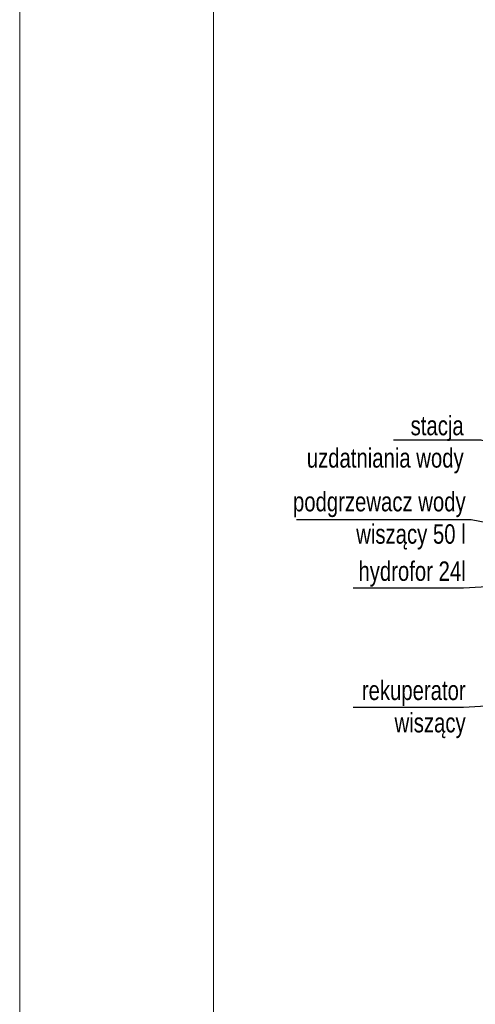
# Model space of a CAD drawing. Header units: inches. Extents: x 45159 to 108059, y -33626 to -17950.
# Tile 6 of 38: x 49359 to 49653, y -18926 to -18291. Entities that reach past the tile are written whole.
import ezdxf

# ---------------------------------------------------------------- set-up
doc = ezdxf.new("R2010")
doc.units = ezdxf.units.IN
doc.header["$MEASUREMENT"] = 0
doc.layers.add('A--tabelka rysunku', color=7, linetype='Continuous', lineweight=0)
doc.layers.add('p--opisy dodatkowe', color=7, linetype='Continuous')
doc.styles.add('1-50', font='arial.ttf', dxfattribs={"width": 0.75, "height": 12.5})

msp = doc.modelspace()

# ---------------------------------------------------------------- linework, layer by layer
at = {"layer": 'A--tabelka rysunku', "linetype": 'Continuous'}
for points in [[(49358.96, -19434.92), (51458.96, -19434.92), (51458.96, -17949.92), (49358.96, -17949.92)], [(49358.96, -19434.92), (51458.96, -19434.92), (51458.96, -17949.92), (49358.96, -17949.92)], [(49483.96, -19399.92), (51423.96, -19399.92), (51423.96, -17984.92), (49483.96, -17984.92)]]:
    msp.add_lwpolyline(points, close=True, dxfattribs=at)
at = {"layer": 'p--opisy dodatkowe'}
for points in [[(49600.09, -18562.15), (49656.29, -18562.15), (49838.35, -18618.01)], [(49537.41, -18613.63), (49650.06, -18613.63), (49763.34, -18635.3)], [(49574.07, -18657.55), (49645.11, -18657.55), (49777.02, -18649.95)], [(49574.07, -18734.38), (49645.11, -18734.38), (49777.02, -18726.78)]]:
    msp.add_lwpolyline(points, dxfattribs=at)

# ---------------------------------------------------------------- texts
at = {"layer": 'p--opisy dodatkowe', "char_height": 12.5, "width": 177.1707, "attachment_point": 3, "style": '1-50'}
for s, insert in [('stacja \\Puzdatniania wody', (49645.29, -18546.75)), ('podgrzewacz wody\\Pwiszący 50 l', (49646.57, -18595.79)), ('hydrofor 24l', (49646.57, -18640.56)), ('rekuperator \\Pwiszący', (49646.57, -18717.39))]:
    msp.add_mtext(s, dxfattribs=dict(at, insert=insert))

doc.saveas('drawing.dxf')
